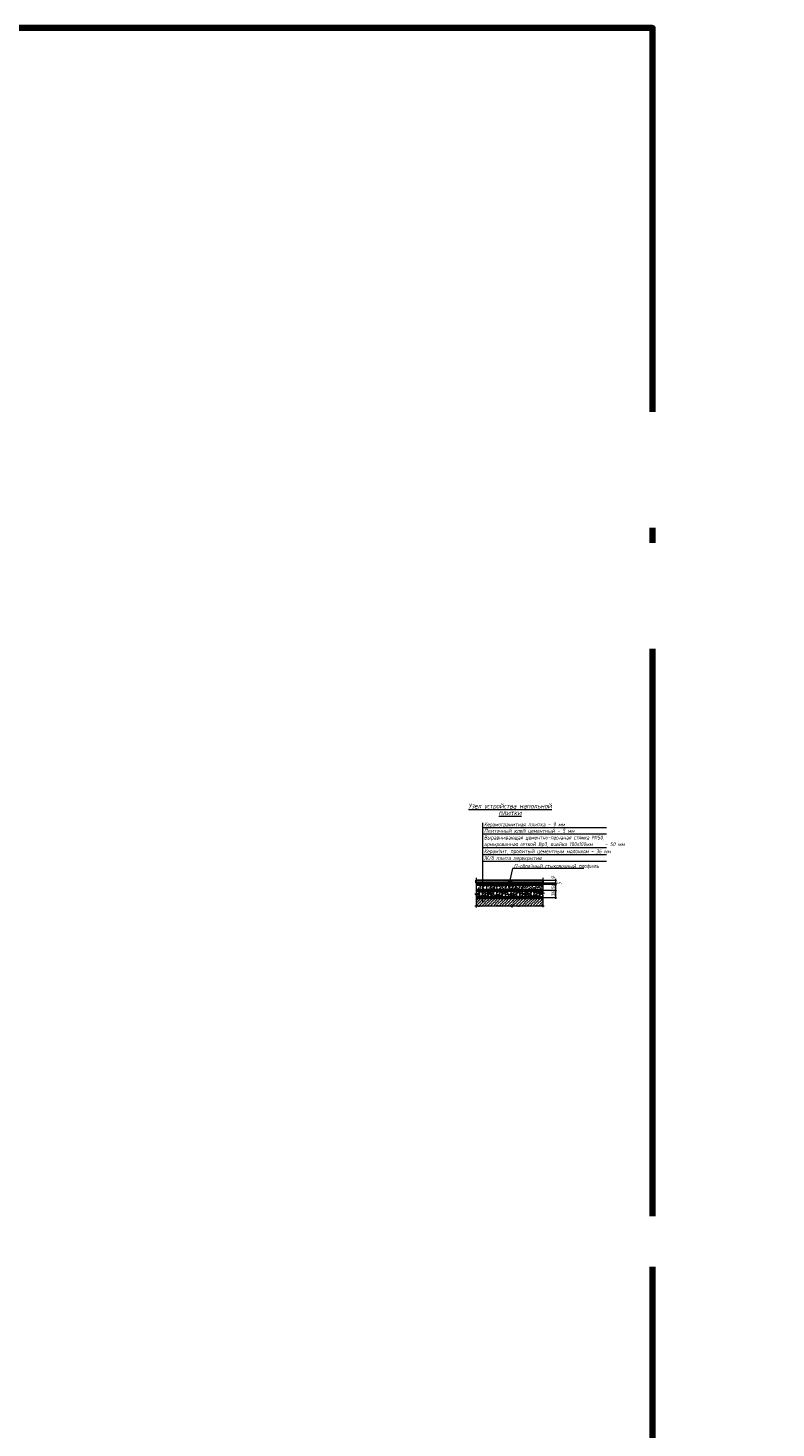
# Model space of a CAD drawing. Header units: millimetres. Extents: x -84210938 to 7466299, y -86687 to 22081.
# Tile 243 of 256: x 144229 to 150163, y -32991 to -21875. Entities that reach past the tile are written whole.
import ezdxf
from ezdxf import colors
from ezdxf.entities.mleader import LeaderData, LeaderLine
from ezdxf.math import Vec2, Vec3

# ---------------------------------------------------------------- set-up
doc = ezdxf.new("R2010")
doc.units = ezdxf.units.MM
doc.linetypes.add('DASHDOT', pattern=[25.4, 12.7, -6.35, 0, -6.35])
doc.layers.get('Defpoints').update_dxf_attribs({"color": 31})
for name, color, linetype, lineweight in [('dim_pot', 183, 'Continuous', 9), ('nadpisi_v_tablice', 7, 'Continuous', 9), ('wall_obm', 172, 'Continuous', 40), ('Марки дверей', 7, 'Continuous', 9)]:
    doc.layers.add(name, color=color, linetype=linetype, lineweight=lineweight)
doc.layers.add('dim_razv', color=7, linetype='DASHDOT', lineweight=9, true_color=0x285228)
doc.layers.add('pol', color=7, linetype='Continuous', lineweight=15, true_color=0x55666d)
doc.styles.add('fl_iso paper', font='isocpeur.ttf', dxfattribs={"width": 0.8, "oblique": 10})
doc.styles.add('In tre', font='isocpeur.ttf', dxfattribs={"width": 0.8, "oblique": 10})

# ---------------------------------------------------------------- blocks, each defined once
blk = doc.blocks.new('_DOT')
at = {"color": 0, "linetype": 'ByBlock'}
blk.add_line((-0.5, 0), (-1, 0), dxfattribs=at)
at = {"color": 0, "linetype": 'ByBlock', "const_width": 0.5}
blk.add_lwpolyline([(-0.25, 0, 1), (0.25, 0, 1)], format="xyb", close=True, dxfattribs=at)

msp = doc.modelspace()

# ---------------------------------------------------------------- hatches: boundary and pattern name
at = {"layer": 'nadpisi_v_tablice', "lineweight": 5, "transparency": 33554610}
h = msp.add_hatch(dxfattribs=at)
h.set_pattern_fill('AR-CONC', color=256, scale=0.2, style=0)
h.set_pattern_definition([(50, (4736.51, 0), (36.436934, -3.187817), [3.81, -41.91]), (355, (4736.51, 0), (-7.048684, 38.211369), [3.048, -33.528117]), (100.451445, (4739.547, -0.266), (29.388249, 35.02355), [3.238002, -35.618049]), (46.1842, (4736.51, 10.16), (54.215808, -8.408466), [5.715, -62.865]), (96.635558, (4741.03, 9.46), (47.480827, 49.485225), [4.857005, -53.427122]), (351.18415, (4736.51, 10.16), (47.480827, 49.485225), [4.571993, -50.291946]), (21, (4741.59, 7.62), (30.322878, -20.4530396), [3.81, -41.91]), (326, (4741.59, 7.62), (12.360406, 36.837593), [3.048, -33.528]), (71.451445, (4744.118, 5.916), (42.683284, 16.384554), [3.238002, -35.6179875]), (37.5, (4736.511, 0), (0.6177207, 16.9110078), [0, -33.1216, 0, -34.036, 0, -33.655]), (7.5, (4736.51, 0), (13.3639325, 20.036115), [0, -19.4056, 0, -32.3596, 0, -12.827]), (327.5, (4725.182, 0), (27.118119, -1.1457488), [0, -12.7, 0, -39.624, 0, -52.578]), (317.5, (4720.102, 0), (29.6258363, 5.0852982), [0, -16.51, 0, -26.3144, 0, -37.338])])
h.paths.add_polyline_path([(148313.5, -28721.3), (148313.5, -28673.8), (147896.5, -28673.8), (147896.5, -28721.3)])
h.paths.add_polyline_path([(147783.5, -28673.8), (147783.5, -28693.3), (147794.5, -28697.3), (147772.5, -28705.3), (147783.5, -28709.3), (147783.5, -28721.3), (147896.5, -28721.3), (147896.5, -28673.8)])
h = msp.add_hatch(dxfattribs=at)
h.set_pattern_fill('SWAMP', color=256, scale=0.299999, angle=45, style=0)
h.set_pattern_definition([(45, (153718.986, -32565.0335), (-1.972182, 7.36031), [0.9524954, -6.667468]), (135, (153719.3225, -32564.6967), (-7.36031, 1.972182), [0.476248, -12.721919]), (135, (153719.4067, -32564.6125), (-7.36031, 1.972182), [0.380998, -12.8171686]), (135, (153719.2383, -32564.781), (-7.36031, 1.972182), [0.380998, -12.8171686]), (105, (153719.491, -32564.5283), (-7.3603064, 1.972195), [0.3047985, -7.315165]), (165, (153719.154, -32564.865), (-5.3881243, -5.388115), [0.3047985, -7.315165])])
h.paths.add_polyline_path([(148313.5, -28663.8), (148177.5, -28663.8), (148173.5, -28663.8), (147991.2, -28663.8), (147991.2, -28673.8), (148313.5, -28673.8)])
h.paths.add_polyline_path([(147991.2, -28663.8), (147903.6, -28663.8), (147899.6, -28663.8), (147783.5, -28663.8), (147783.5, -28673.8), (147991.2, -28673.8)])
h = msp.add_hatch(dxfattribs=at)
h.set_pattern_fill('GRAVEL', color=256, scale=2, angle=30, style=0)
h.set_pattern_definition([(258.0127875, (4742.7865, 62.282), (-123.35272414, -599.1468146), [6.834429, -676.609673]), (214.969741, (4741.367, 55.5967), (502.52908449, 348.794092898), [11.728094, -1161.080978]), (162.510447, (4731.7563, 48.8748), (719.34090521, -229.93499536), [8.26963, -818.694456]), (297.273689, (4720.9487, 27.9703), (-464.005909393, 905.281810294), [10.68009, -1057.328749]), (322.8336542, (4725.8427, 18.4775), (-524.770452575, 400.92908613), [10.472674, -1036.796155]), (27.273689, (4734.1882, 12.1506), (-905.281810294, -464.005909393), [10.68009, -1057.328749]), (67.6942405, (4743.681, 17.0447), (-317.923176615, -770.14090514), [14.123873, -1398.262306]), (102.2553284, (4749.0417, 30.1117), (-250.841366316, 1145.66999129), [13.33439, -1320.105132]), (151.4295656, (4746.2112, 43.1422), (-682.15272413, 368.7231766), [10.71626, -1060.910914]), (205.2363583, (4736.8, 48.267), (509.33499567, 235.40590941), [12.234266, -599.478739]), (252.3974378, (4725.7333, 43.051), (-248.52908612, -788.734995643), [15.821558, -1566.33545]), (168.814075, (4764.757, 52.6763), (-460.35863358, 86.1645431), [5.40009, -534.611316]), (201.4692344, (4759.4593, 53.724), (622.723176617, 242.211819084), [10.27364, -1017.09278]), (255, (4749.9, 49.964), (25.4, -43.9940905), [7.184187, -64.657862]), (233.1985905, (4743.771, 53.465), (169.17045258, 214.988181), [3.868826, -383.012447]), (321.8014095, (4741.453, 50.367), (-120.1940905, 106.5822715), [5.471312, -268.09506]), (60.9637565, (4745.753, 46.984), (81.18227154, 164.188181), [8.886393, -287.325963]), (191.565051, (4750.066, 54.753), (113.388181, 6.8059095), [6.425743, -154.217962]), (46.3895403, (4715.9367, 35.6352), (363.74090512, 385.982271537), [9.00176, -891.176533]), (100.346176, (4722.1457, 42.153), (103.42363793, -585.53499564), [7.551979, -747.644314]), (323.1985905, (4744.986, 63.552), (-214.988181, 169.17045258), [7.737602, -379.143672]), (13.6104597, (4751.1818, 58.917), (-516.140905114, -122.0177285), [9.00176, -891.176533]), (9.443955, (4731.685, 8.359), (-270.77045256, -39.01181898), [8.680704, -425.354686]), (324.7751406, (4740.2478, 9.7832), (-499.370452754, 356.934995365), [7.273442, -720.071868]), (96.8014095, (4770.826, 19.812), (-39.011819, 270.77045256), [7.737602, -379.143672]), (47.3540246, (4769.9097, 27.4952), (-470.323176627, -506.17636208), [8.515655, -843.04752]), (99.443955, (4749.269, 7.366), (39.01181897, -270.77045256), [4.340352, -429.695038]), (131.3099325, (4768.186, 18.288), (-145.5940905, 150.57636205), [2.590292, -256.4399]), (195.963757, (4766.477, 20.234), (157.3822715, 32.2059095), [10.472674, -198.981092]), (216.009006, (4756.4077, 17.3534), (414.540905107, 297.994090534), [9.70534, -960.827297]), (333.690068, (4748.039, 43.024), (-94.7940905, 62.588181), [7.326478, -175.835527]), (23.1572266, (4754.6066, 39.777), (798.69953869, 343.811819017), [12.791135, -1266.320181]), (90.945396, (4766.367, 44.807), (1.82363794, -409.55863359), [5.230165, -517.787846]), (120, (4766.28, 50.037), (-69.39409, 18.59409), [3.048, -47.752]), (150.2564372, (4754.7658, 18.1652), (353.776362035, -206.35863361), [7.05734, -698.678815]), (78.0127875, (4748.6382, 21.6665), (123.35272414, 599.1468146), [13.668858, -669.775244]), (30, (4751.477, 35.037), (18.59409, 69.39409), [13.208, -37.592]), (355.3048465, (4762.9156, 41.6413), (617.74090515, -53.95863325), [8.032191, -795.186334]), (284.054604, (4770.921, 40.984), (57.6059095, -201.37636205), [7.396582, -362.433]), (237.6459754, (4772.717, 33.8087), (-581.887719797, -922.540905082), [12.042902, -1192.249288]), (205.4260787, (4766.2723, 23.6353), (-597.32317666, -286.205909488), [12.74059, -1261.316929])])
h.paths.add_polyline_path([(147896.5, -28721.3), (147783.5, -28721.3), (147783.5, -28740.9), (147794.5, -28744.9), (147772.5, -28752.9), (147783.5, -28756.9), (147783.5, -28778.7), (147896.5, -28778.7)])
h.paths.add_polyline_path([(148324.5, -28744.9), (148313.5, -28740.9), (148313.5, -28721.3), (147896.5, -28721.3), (147896.5, -28778.7), (148313.5, -28778.7), (148313.5, -28756.9), (148302.5, -28752.9)])
h = msp.add_hatch(dxfattribs=at)
h.set_pattern_fill('ANSI36', color=256, scale=4.999976, style=0)
h.set_pattern_definition([(45, (4736.51, -57.446), (8.4189498, 30.8694825), [39.68731, -7.937462, 0, -7.937462])])
h.paths.add_polyline_path([(148313.5, -28778.7), (147783.5, -28778.7), (147783.5, -28848.2), (148055.4, -28848.2), (148059.4, -28837.2), (148067.4, -28859.2), (148071.4, -28848.2), (148313.5, -28848.2)])

# ---------------------------------------------------------------- linework, layer by layer
at = {"layer": 'Defpoints', "color": 1, "lineweight": 100}
msp.add_lwpolyline([(107095, -75222.9), (149183.3, -75222.9), (149183.3, -21875.1), (107095, -21875.1)], close=True, dxfattribs=at)
at = {"layer": 'nadpisi_v_tablice', "lineweight": 9, "transparency": 33554610}
for p, q in [((147833.4, -28187.5), (147833.4, -28822.7)), ((147833.4, -28223.9), (148818.2, -28223.9)), ((147833.4, -28273.9), (148818.2, -28273.9)), ((147833.4, -28382.7), (148818.2, -28382.7)), ((147833.4, -28436.7), (148818.2, -28436.7)), ((147833.4, -28490.8), (148818.2, -28490.8))]:
    msp.add_line(p, q, dxfattribs=at)
at = {"layer": 'nadpisi_v_tablice', "transparency": 33554610}
for p, q in [((148071.3, -28548.1), (148051.1, -28641.8)), ((148638.4, -28548.1), (148071.3, -28548.1))]:
    msp.add_line(p, q, dxfattribs=at)
at = {"layer": 'nadpisi_v_tablice', "lineweight": 30, "transparency": 33554610}
for p, q in [((147783.5, -28663.8), (147899.6, -28663.8)), ((147903.6, -28663.8), (148173.5, -28663.8)), ((148177.5, -28663.8), (148313.5, -28663.8))]:
    msp.add_line(p, q, dxfattribs=at)
at = {"layer": 'nadpisi_v_tablice', "lineweight": 50, "transparency": 33554610}
for p, q in [((147783.5, -28673.8), (148313.5, -28673.8)), ((147783.5, -28721.3), (148313.5, -28721.3)), ((147783.5, -28778.7), (148313.5, -28778.7))]:
    msp.add_line(p, q, dxfattribs=at)
at = {"layer": 'nadpisi_v_tablice', "lineweight": 9, "transparency": 33554610}
for points in [[(147783.5, -28622.9), (147783.5, -28740.9), (147794.5, -28744.9), (147772.5, -28752.9), (147783.5, -28756.9), (147783.5, -28857.5)], [(148313.5, -28622.9), (148313.5, -28740.9), (148324.5, -28744.9), (148302.5, -28752.9), (148313.5, -28756.9), (148313.5, -28855.7)], [(148323.6, -28848.2), (148071.4, -28848.2), (148067.4, -28859.2), (148059.4, -28837.2), (148055.4, -28848.2), (147774.5, -28848.2)]]:
    msp.add_lwpolyline(points, dxfattribs=at)
at = {"layer": 'nadpisi_v_tablice', "lineweight": 30, "transparency": 33554610}
for points in [[(147783.5, -28641.8), (148043.1, -28641.8), (148043.1, -28663.8), (147783.5, -28663.8)], [(148043.1, -28663.8), (148043.1, -28641.8), (148063.1, -28641.8), (148063.1, -28663.8), (148060.1, -28663.8), (148060.1, -28644.8), (148046.1, -28644.8), (148046.1, -28663.8)], [(148063.1, -28641.8), (148313.5, -28641.8), (148313.5, -28663.8), (148063.1, -28663.8)]]:
    msp.add_lwpolyline(points, close=True, dxfattribs=at)
at = {"layer": 'wall_obm', "color": 0, "lineweight": 5, "transparency": 33554610}
for p, q in [((148313.5, -28641.8), (148414.2, -28641.8)), ((148313.5, -28663.8), (148414.2, -28663.8)), ((148313.5, -28673.8), (148414.2, -28673.8)), ((148407.5, -28636.2), (148420.5, -28646.6)), ((148407.5, -28658.2), (148420.5, -28668.6)), ((148407.5, -28668.2), (148420.5, -28678.6)), ((148414.2, -28630.9), (148414.2, -28731.3)), ((148313.5, -28721.3), (148414.2, -28721.3)), ((148313.5, -28778.7), (148414.2, -28778.7)), ((148407.5, -28715.6), (148420.5, -28726)), ((148407.5, -28773.1), (148420.5, -28783.5)), ((148414.2, -28688.4), (148414.2, -28788.7))]:
    msp.add_line(p, q, dxfattribs=at)

# ---------------------------------------------------------------- texts
at = {"lineweight": 18, "transparency": 33554610, "insert": (141184.3, -28105.5), "char_height": 40, "width": 898.915, "attachment_point": 1, "line_spacing_factor": 0.8, "style": 'fl_iso paper'}
msp.add_mtext('\\pi268.33;{\\LМонтаж плинтуса}', dxfattribs=at)
at = {"layer": 'nadpisi_v_tablice', "lineweight": 18, "transparency": 33554610, "insert": (148054, -28032.5), "char_height": 40, "width": 1498.191, "attachment_point": 2, "line_spacing_factor": 0.8, "style": 'fl_iso paper'}
msp.add_mtext('{\\LУзел устройства напольной \\Pплитки\\H1.3333x; }', dxfattribs=at)
at = {"layer": 'nadpisi_v_tablice', "lineweight": 18, "transparency": 33554610, "char_height": 31.5, "attachment_point": 1, "style": 'fl_iso paper'}
for s, insert, width in [('Керамогранитная плитка - 9 мм', (147846.8, -28183.1), 835.782), ('Плиточный клей цементный - 5 мм', (147846.8, -28233.8), 835.782), ('Выравнивающая цементно-песчаная стяжка М150, армированная сеткой Вр3, ячейка 100х100мм     – 50 мм', (147846.8, -28287.3), 1003.044), ('Ж/б плита перекрытия', (147846.8, -28450.1), 835.782), ('Керамзит, пролитый цементным молочком - 36 мм', (147846.8, -28396.1), 952.858), ('П-образный стыковочный профиль', (148083.9, -28512.9), 835.782)]:
    msp.add_mtext(s, dxfattribs=dict(at, insert=insert, width=width))
at = {"layer": 'nadpisi_v_tablice', "lineweight": 18, "transparency": 33554610, "char_height": 31.5, "width": 835.782, "attachment_point": 1, "rotation": 90, "style": 'fl_iso paper'}
for s, insert in [('9', (148379.5, -28633.1)), ('50', (148379.5, -28713.9)), ('5', (148428.3, -28678.5)), ('36', (148379.5, -28771.4))]:
    msp.add_mtext(s, dxfattribs=dict(at, insert=insert))

# ---------------------------------------------------------------- next in the draw order: leaders
at = {"layer": 'dim_pot', "color": 0, "linetype": 'ByBlock'}
ml = msp.add_multileader_mtext('Standard', dxfattribs=at)
ml.set_content('Лючок 400х400 для обслуживания запотолочных пожарных извещателей, расположение уточнить по месту', style='In tre')
ml.set_leader_properties()
ml.build(insert=Vec2(0, 0))
ml.multileader.update_dxf_attribs({"text_left_attachment_type": 6, "text_right_attachment_type": 6, "dogleg_length": 1, "arrow_head_size": 0, "scale": 50})
ctx = ml.context
ctx.base_point, ctx.scale, ctx.char_height, ctx.arrow_head_size, ctx.landing_gap_size, ctx.plane_origin = Vec3(59333.8, -34272.7), 50, 200, 0, 4.5, Vec3(66193.6, -29209.3)
ctx.left_attachment, ctx.right_attachment = 6, 6
notes = []
notes.append((ctx, [(1, (1, 1, 0), (59283.8, -34272.7), (1, 0), 50, [(0, [(55028, -37279.4), (55028, -31929.4)], 0, [])])]))
ctx.mtext.insert, ctx.mtext.width, ctx.mtext.defined_height, ctx.mtext.flow_direction = Vec3(59338.3, -34012.7), 3669.399, 696.6, 5
ctx.mtext.has_bg_fill, ctx.mtext.bg_color, ctx.mtext.bg_scale_factor, ctx.mtext.bg_transparency, ctx.mtext.use_window_bg_color = 1, -1027028792, 1.5, 0, 1
at = {"layer": 'dim_razv', "color": 0, "linetype": 'ByBlock'}
ml = msp.add_multileader_mtext('Standard', dxfattribs=at)
ml.set_content('Плитка керамогранитная, настенная', style='In tre')
ml.set_leader_properties()
ml.build(insert=Vec2(0, 0))
ml.multileader.update_dxf_attribs({"text_left_attachment_type": 6, "text_right_attachment_type": 6, "dogleg_length": 1, "arrow_head_size": 0, "scale": 50})
ctx = ml.context
ctx.base_point, ctx.scale, ctx.char_height, ctx.arrow_head_size, ctx.landing_gap_size, ctx.plane_origin = Vec3(48765.5, -31651.1), 50, 200, 0, 4.5, Vec3(61086.9, -29237.9)
ctx.left_attachment, ctx.right_attachment = 6, 6
notes.append((ctx, [(0, (1, 1, 0), (51495.3, -31651.1), (-1, 0), 50, [(1, [(53769.7, -30952.3)], 0, [])])]))
ctx.mtext.insert, ctx.mtext.width, ctx.mtext.defined_height, ctx.mtext.flow_direction = Vec3(48770, -31411.1), 3092.716, 696.6, 5
ctx.mtext.has_bg_fill, ctx.mtext.bg_color, ctx.mtext.bg_scale_factor, ctx.mtext.bg_transparency, ctx.mtext.use_window_bg_color = 1, -1027028792, 1.5, 0, 1
at = {"layer": 'Марки дверей', "lineweight": -2, "transparency": 33554687}
ml = msp.add_multileader_mtext('Standard', dxfattribs=at)
ml.set_content('\\pxsm1,ql;ГКЛ обшивка толщиной 75 мм \\Pвысотой 2500 мм', color=256, style='fl_iso paper')
ml.set_leader_properties(lineweight=5)
ml.set_arrow_properties(name='DOT')
ml.build(insert=Vec2(0, 0))
ml.multileader.update_dxf_attribs({"has_dogleg": 0, "text_left_attachment_type": 6, "text_right_attachment_type": 6, "dogleg_length": 0.75, "arrow_head_size": 60, "scale": 40})
ctx = ml.context
ctx.base_point, ctx.scale, ctx.char_height, ctx.arrow_head_size, ctx.landing_gap_size, ctx.plane_origin = Vec3(42395.5, -25350), 40, 250, 60, 80, Vec3(44407.6, -18170.1)
ctx.left_attachment, ctx.right_attachment = 6, 6
notes.append((ctx, [(0, (1, 1, 0), (46464.5, -25350), (-1, 0), 30, [(0, [(47193, -28229.4)], 0, [])])]))
ctx.mtext.insert, ctx.mtext.width, ctx.mtext.defined_height, ctx.mtext.line_spacing_factor, ctx.mtext.flow_direction = Vec3(42475.5, -25050), 4067.72, 979.1, 0.7, 5
ctx.mtext.has_bg_fill, ctx.mtext.bg_color, ctx.mtext.bg_scale_factor, ctx.mtext.bg_transparency, ctx.mtext.use_window_bg_color = 1, -1027028792, 1.5, 0, 1
for ctx, leaders in notes:
    for number, flags, end, landing, length, lines in leaders:
        leader = LeaderData()
        leader.index, (leader.has_last_leader_line, leader.has_dogleg_vector, leader.attachment_direction) = number, flags
        leader.last_leader_point, leader.dogleg_vector, leader.dogleg_length = Vec3(end), Vec3(landing), length
        for number, points, colour, breaks in lines:
            line = LeaderLine()
            line.index, line.vertices, line.color, line.breaks = number, Vec3.list(points), colors.encode_raw_color(colour), breaks
            leader.lines.append(line)
        ctx.leaders.append(leader)

# ---------------------------------------------------------------- next in the draw order: leaders
ml = msp.add_multileader_mtext('Standard', dxfattribs=at)
ml.set_content('\\pxsm1,ql;ГКЛ обшивка толщиной 75 мм \\Pвысотой 2500 мм', color=256, style='fl_iso paper')
ml.set_leader_properties(lineweight=5)
ml.set_arrow_properties(name='DOT')
ml.build(insert=Vec2(0, 0))
ml.multileader.update_dxf_attribs({"has_dogleg": 0, "text_left_attachment_type": 6, "text_right_attachment_type": 6, "dogleg_length": 0.75, "arrow_head_size": 60, "scale": 40})
ctx = ml.context
ctx.base_point, ctx.scale, ctx.char_height, ctx.arrow_head_size, ctx.landing_gap_size, ctx.plane_origin = Vec3(57861.3, -25350), 40, 250, 60, 80, Vec3(59873.4, -18170.1)
ctx.left_attachment, ctx.right_attachment = 6, 6
notes = []
notes.append((ctx, [(1, (1, 1, 0), (57831.3, -25350), (1, 0), 30, [(0, [(55180.2, -28229.4)], 0, [])])]))
ctx.mtext.insert, ctx.mtext.width, ctx.mtext.defined_height, ctx.mtext.line_spacing_factor, ctx.mtext.flow_direction = Vec3(57941.3, -25050), 4067.72, 979.1, 0.7, 5
ctx.mtext.has_bg_fill, ctx.mtext.bg_color, ctx.mtext.bg_scale_factor, ctx.mtext.bg_transparency, ctx.mtext.use_window_bg_color = 1, -1027028792, 1.5, 0, 1
for ctx, leaders in notes:
    for number, flags, end, landing, length, lines in leaders:
        leader = LeaderData()
        leader.index, (leader.has_last_leader_line, leader.has_dogleg_vector, leader.attachment_direction) = number, flags
        leader.last_leader_point, leader.dogleg_vector, leader.dogleg_length = Vec3(end), Vec3(landing), length
        for number, points, colour, breaks in lines:
            line = LeaderLine()
            line.index, line.vertices, line.color, line.breaks = number, Vec3.list(points), colors.encode_raw_color(colour), breaks
            leader.lines.append(line)
        ctx.leaders.append(leader)

# ---------------------------------------------------------------- next in the draw order: leaders
at = {"layer": 'pol', "color": 1, "linetype": 'ByBlock', "true_color": 0xff0000}
ml = msp.add_multileader_mtext('Standard', dxfattribs=at)
ml.set_content('Лоток щелевой\\Pводоотводный в полу, модульный. Лщ-2', color=(255, 0, 0), style='In tre')
ml.set_leader_properties()
ml.build(insert=Vec2(0, 0))
ml.multileader.update_dxf_attribs({"text_left_attachment_type": 6, "text_right_attachment_type": 6, "dogleg_length": 1, "arrow_head_size": 0, "scale": 50})
ctx = ml.context
ctx.base_point, ctx.scale, ctx.char_height, ctx.arrow_head_size, ctx.landing_gap_size, ctx.plane_origin = Vec3(50567.3, -26429.4), 50, 200, 0, 4.5, Vec3(64361.3, -20859.5)
ctx.left_attachment, ctx.right_attachment = 6, 6
notes = []
notes.append((ctx, [(0, (1, 1, 0), (52833.1, -26429.4), (-1, 0), 50, [(1, [(54223, -29649.4)], 0, [])])]))
ctx.mtext.insert, ctx.mtext.width, ctx.mtext.defined_height, ctx.mtext.flow_direction = Vec3(50571.8, -26169.4), 2329.345, 696.6, 5
ctx.mtext.has_bg_fill, ctx.mtext.bg_color, ctx.mtext.bg_scale_factor, ctx.mtext.bg_transparency, ctx.mtext.use_window_bg_color = 1, -1027028792, 1.5, 0, 1
for ctx, leaders in notes:
    for number, flags, end, landing, length, lines in leaders:
        leader = LeaderData()
        leader.index, (leader.has_last_leader_line, leader.has_dogleg_vector, leader.attachment_direction) = number, flags
        leader.last_leader_point, leader.dogleg_vector, leader.dogleg_length = Vec3(end), Vec3(landing), length
        for number, points, colour, breaks in lines:
            line = LeaderLine()
            line.index, line.vertices, line.color, line.breaks = number, Vec3.list(points), colors.encode_raw_color(colour), breaks
            leader.lines.append(line)
        ctx.leaders.append(leader)

# ---------------------------------------------------------------- next in the draw order: leaders
at = {"layer": 'pol', "color": 0, "linetype": 'ByBlock'}
ml = msp.add_multileader_mtext('Standard', dxfattribs=at)
ml.set_content('Керамогранит под камень^J600х1200 мм', style='In tre')
ml.set_leader_properties()
ml.build(insert=Vec2(0, 0))
ml.multileader.update_dxf_attribs({"text_left_attachment_type": 6, "text_right_attachment_type": 6, "dogleg_length": 1, "arrow_head_size": 0, "scale": 50})
ctx = ml.context
ctx.base_point, ctx.scale, ctx.char_height, ctx.arrow_head_size, ctx.landing_gap_size, ctx.plane_origin = Vec3(59314.9, -26303.4), 50, 200, 0, 4.5, Vec3(66126.7, -21463.5)
ctx.left_attachment, ctx.right_attachment = 6, 6
notes = []
notes.append((ctx, [(1, (1, 1, 0), (59264.9, -26303.4), (1, 0), 50, [(1, [(58041.5, -28624.4)], 0, [])])]))
ctx.mtext.insert, ctx.mtext.width, ctx.mtext.defined_height, ctx.mtext.flow_direction = Vec3(59319.4, -26063.4), 3092.716, 696.6, 5
ctx.mtext.has_bg_fill, ctx.mtext.bg_color, ctx.mtext.bg_scale_factor, ctx.mtext.bg_transparency, ctx.mtext.use_window_bg_color = 1, -1027028792, 1.5, 0, 1
for ctx, leaders in notes:
    for number, flags, end, landing, length, lines in leaders:
        leader = LeaderData()
        leader.index, (leader.has_last_leader_line, leader.has_dogleg_vector, leader.attachment_direction) = number, flags
        leader.last_leader_point, leader.dogleg_vector, leader.dogleg_length = Vec3(end), Vec3(landing), length
        for number, points, colour, breaks in lines:
            line = LeaderLine()
            line.index, line.vertices, line.color, line.breaks = number, Vec3.list(points), colors.encode_raw_color(colour), breaks
            leader.lines.append(line)
        ctx.leaders.append(leader)

# ---------------------------------------------------------------- next in the draw order: leaders
at = {"layer": 'dim_razv', "color": 0, "linetype": 'ByBlock'}
ml = msp.add_multileader_mtext('Standard', dxfattribs=at)
ml.set_content('Плитка керамогранитная, настенная', style='In tre')
ml.set_leader_properties()
ml.build(insert=Vec2(0, 0))
ml.multileader.update_dxf_attribs({"text_left_attachment_type": 6, "text_right_attachment_type": 6, "dogleg_length": 1, "arrow_head_size": 0, "scale": 50})
ctx = ml.context
ctx.base_point, ctx.scale, ctx.char_height, ctx.arrow_head_size, ctx.landing_gap_size, ctx.plane_origin = Vec3(59251.3, -26485.3), 50, 200, 0, 4.5, Vec3(63066.7, -26656.1)
ctx.left_attachment, ctx.right_attachment = 6, 6
notes = []
notes.append((ctx, [(1, (1, 1, 0), (59201.3, -26485.3), (1, 0), 50, [(1, [(58203, -28329.4)], 0, [])])]))
ctx.mtext.insert, ctx.mtext.width, ctx.mtext.defined_height, ctx.mtext.flow_direction = Vec3(59255.8, -26245.3), 3092.716, 696.6, 5
ctx.mtext.has_bg_fill, ctx.mtext.bg_color, ctx.mtext.bg_scale_factor, ctx.mtext.bg_transparency, ctx.mtext.use_window_bg_color = 1, -1027028792, 1.5, 0, 1
for ctx, leaders in notes:
    for number, flags, end, landing, length, lines in leaders:
        leader = LeaderData()
        leader.index, (leader.has_last_leader_line, leader.has_dogleg_vector, leader.attachment_direction) = number, flags
        leader.last_leader_point, leader.dogleg_vector, leader.dogleg_length = Vec3(end), Vec3(landing), length
        for number, points, colour, breaks in lines:
            line = LeaderLine()
            line.index, line.vertices, line.color, line.breaks = number, Vec3.list(points), colors.encode_raw_color(colour), breaks
            leader.lines.append(line)
        ctx.leaders.append(leader)

# ---------------------------------------------------------------- next in the draw order: leaders
ml = msp.add_multileader_mtext('Standard', dxfattribs=at)
ml.set_content('Зеркало на стене, выполнить в один уровень с отделкой стен', style='In tre')
ml.set_leader_properties()
ml.build(insert=Vec2(0, 0))
ml.multileader.update_dxf_attribs({"text_left_attachment_type": 6, "text_right_attachment_type": 6, "dogleg_length": 1, "arrow_head_size": 0, "scale": 50})
ctx = ml.context
ctx.base_point, ctx.scale, ctx.char_height, ctx.arrow_head_size, ctx.landing_gap_size, ctx.plane_origin = Vec3(53255.9, -26458.4), 50, 200, 0, 4.5, Vec3(60067.7, -21618.5)
ctx.left_attachment, ctx.right_attachment = 6, 6
notes = []
notes.append((ctx, [(0, (1, 1, 0), (56198.1, -26458.4), (-1, 0), 50, [(1, [(56852.7, -29729.4)], 0, [])])]))
ctx.mtext.insert, ctx.mtext.width, ctx.mtext.defined_height, ctx.mtext.flow_direction = Vec3(53260.4, -26218.4), 3092.716, 696.6, 5
ctx.mtext.has_bg_fill, ctx.mtext.bg_color, ctx.mtext.bg_scale_factor, ctx.mtext.bg_transparency, ctx.mtext.use_window_bg_color = 1, -1027028792, 1.5, 0, 1
for ctx, leaders in notes:
    for number, flags, end, landing, length, lines in leaders:
        leader = LeaderData()
        leader.index, (leader.has_last_leader_line, leader.has_dogleg_vector, leader.attachment_direction) = number, flags
        leader.last_leader_point, leader.dogleg_vector, leader.dogleg_length = Vec3(end), Vec3(landing), length
        for number, points, colour, breaks in lines:
            line = LeaderLine()
            line.index, line.vertices, line.color, line.breaks = number, Vec3.list(points), colors.encode_raw_color(colour), breaks
            leader.lines.append(line)
        ctx.leaders.append(leader)

doc.saveas('drawing.dxf')
